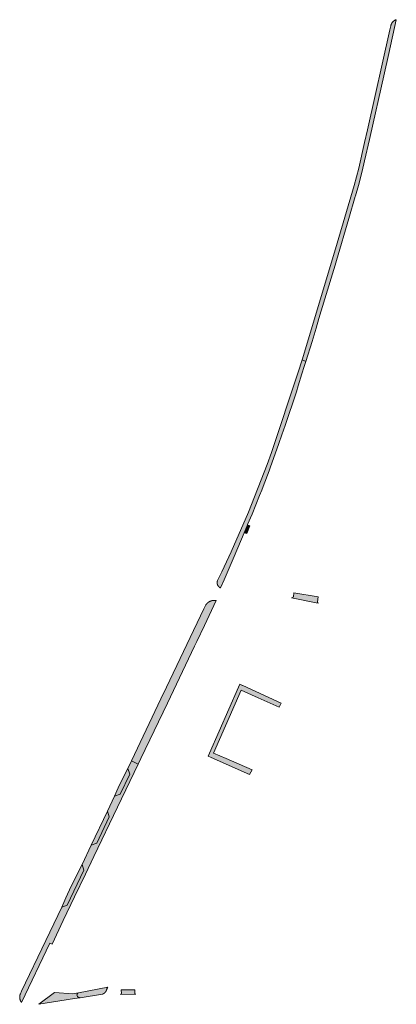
# Model space of a CAD drawing. Extents: x 97094 to 109644, y 463509 to 471969.
# Tile 108 of 256: x 102265 to 102426, y 468840 to 469261. Entities that reach past the tile are written whole.
import ezdxf

# ---------------------------------------------------------------- set-up
doc = ezdxf.new("R2010")
doc.units = 0
doc.layers.add('109 Onkruidbestrijding elementen', color=6, linetype='Continuous', lineweight=20, true_color=0xff00ff)

msp = doc.modelspace()

# ---------------------------------------------------------------- hatches: boundary and pattern name
at = {"layer": '109 Onkruidbestrijding elementen', "true_color": 0xff00ff}
for points in [[(102412.68, 469208.86), (102410.17, 469197.85), (102408.26, 469190.44), (102401.03, 469165.71), (102399.43, 469160.39), (102385.97, 469115.72), (102387.54, 469115.01), (102390.2, 469123.53), (102391.91, 469129.22), (102393.17, 469133.4), (102395.7, 469141.78), (102400.05, 469156.23), (102400.66, 469158.26), (102405.94, 469176.26), (102408.68, 469185.61), (102408.79, 469186.01), (102410.06, 469190.33), (102411.67, 469196.57), (102412.68, 469200.99), (102414.75, 469210.1), (102415.03, 469211.33), (102420.95, 469237.37), (102423.1, 469246.86), (102426.29, 469261.41), (102426.23, 469261.4), (102426.18, 469261.38), (102426.13, 469261.36), (102426.08, 469261.34), (102426.02, 469261.32), (102425.97, 469261.3), (102425.92, 469261.28), (102425.87, 469261.26), (102425.82, 469261.24), (102425.77, 469261.22), (102425.72, 469261.19), (102425.67, 469261.17), (102425.62, 469261.14), (102425.58, 469261.12), (102425.53, 469261.09), (102425.48, 469261.06), (102425.43, 469261.03), (102425.39, 469261), (102425.34, 469260.97), (102425.3, 469260.94), (102425.25, 469260.91), (102425.21, 469260.88), (102425.16, 469260.84), (102425.12, 469260.81), (102425.08, 469260.77), (102425.04, 469260.74), (102425, 469260.7), (102424.95, 469260.66), (102424.91, 469260.63), (102424.88, 469260.59), (102424.84, 469260.55), (102424.8, 469260.51), (102424.76, 469260.47), (102424.72, 469260.43), (102424.69, 469260.39), (102424.65, 469260.34), (102424.62, 469260.3), (102424.58, 469260.26), (102424.55, 469260.22), (102424.52, 469260.17), (102424.49, 469260.13), (102424.45, 469260.08), (102424.42, 469260.03), (102424.39, 469259.99), (102424.37, 469259.94), (102424.34, 469259.89), (102424.31, 469259.85), (102424.28, 469259.8), (102424.26, 469259.75), (102424.23, 469259.7), (102424.21, 469259.65), (102424.19, 469259.6), (102424.17, 469259.55), (102424.14, 469259.5), (102424.12, 469259.45), (102424.1, 469259.4), (102424.08, 469259.35), (102424.07, 469259.29), (102424.05, 469259.24), (102424.03, 469259.19), (102424.02, 469259.14), (102424, 469259.08), (102423.99, 469259.03), (102423.98, 469258.98), (102423.97, 469258.92), (102423.95, 469258.87), (102423.94, 469258.81), (102423.94, 469258.76), (102423.93, 469258.71), (102423.55, 469257.04), (102413.89, 469214.27), (102412.68, 469208.86)], [(102349.74, 469021.18), (102349.73, 469021.14), (102349.71, 469021.11), (102349.7, 469021.07), (102349.69, 469021.03), (102349.67, 469020.99), (102349.66, 469020.95), (102349.65, 469020.91), (102349.64, 469020.87), (102349.63, 469020.83), (102349.62, 469020.79), (102349.61, 469020.75), (102349.6, 469020.71), (102349.59, 469020.67), (102349.58, 469020.63), (102349.58, 469020.59), (102349.57, 469020.55), (102349.57, 469020.51), (102349.56, 469020.47), (102349.56, 469020.43), (102349.55, 469020.39), (102349.55, 469020.35), (102349.55, 469020.3), (102349.55, 469020.26), (102349.55, 469020.22), (102349.55, 469020.18), (102349.55, 469020.14), (102349.55, 469020.1), (102349.55, 469020.06), (102349.56, 469020.02), (102349.56, 469019.98), (102349.56, 469019.93), (102349.57, 469019.89), (102349.57, 469019.85), (102349.58, 469019.81), (102349.59, 469019.77), (102349.59, 469019.73), (102349.6, 469019.69), (102349.61, 469019.65), (102349.62, 469019.61), (102349.63, 469019.57), (102349.64, 469019.53), (102349.65, 469019.49), (102349.67, 469019.45), (102349.68, 469019.41), (102349.69, 469019.37), (102349.71, 469019.34), (102349.72, 469019.3), (102349.74, 469019.26), (102349.75, 469019.22), (102349.77, 469019.18), (102349.79, 469019.15), (102349.81, 469019.11), (102349.82, 469019.07), (102349.84, 469019.04), (102349.86, 469019), (102349.88, 469018.96), (102349.9, 469018.93), (102349.93, 469018.89), (102349.95, 469018.86), (102349.97, 469018.82), (102349.99, 469018.79), (102350.02, 469018.76), (102350.04, 469018.72), (102350.07, 469018.69), (102350.09, 469018.66), (102350.12, 469018.63), (102350.15, 469018.6), (102350.17, 469018.56), (102350.2, 469018.53), (102350.23, 469018.5), (102350.26, 469018.47), (102350.29, 469018.45), (102350.31, 469018.42), (102350.34, 469018.39), (102350.38, 469018.36), (102350.41, 469018.33), (102350.44, 469018.31), (102350.47, 469018.28), (102350.5, 469018.26), (102350.53, 469018.23), (102350.57, 469018.21), (102350.6, 469018.18), (102350.63, 469018.16), (102350.67, 469018.14), (102350.7, 469018.11), (102350.74, 469018.09), (102350.77, 469018.07), (102350.81, 469018.05), (102350.85, 469018.03), (102350.88, 469018.01), (102350.92, 469017.99), (102350.96, 469017.97), (102350.99, 469017.96), (102351.03, 469017.94), (102352.5, 469021.37), (102356.79, 469031.39), (102361.1, 469041.52), (102362.55, 469044.94), (102362.6, 469045.06), (102364.53, 469049.6), (102367.75, 469057.54), (102368.64, 469059.8), (102369.24, 469061.34), (102371.83, 469068.18), (102372.45, 469069.84), (102374.46, 469075.45), (102375.98, 469079.77), (102377.27, 469083.5), (102378.66, 469087.53), (102383.49, 469102.02), (102384.28, 469104.53), (102385.89, 469109.71), (102386.86, 469112.83), (102387.54, 469115.01), (102385.97, 469115.72), (102384.29, 469110.43), (102372.81, 469076.03), (102370.94, 469070.84), (102362.96, 469050.38), (102355.6, 469033.48), (102351.51, 469024.89), (102349.74, 469021.18)], [(102361.1, 469041.52), (102362.29, 469041.23), (102363.55, 469044.55), (102362.55, 469044.94), (102361.1, 469041.52)], [(102392.79, 469014.08), (102382.42, 469015.81), (102382.2, 469014.21), (102382.2, 469014.19), (102382.19, 469014.18), (102382.18, 469014.16), (102382.17, 469014.15), (102382.16, 469014.13), (102382.15, 469014.12), (102382.14, 469014.1), (102382.13, 469014.09), (102382.12, 469014.08), (102382.11, 469014.06), (102382.1, 469014.05), (102382.09, 469014.04), (102382.08, 469014.02), (102382.07, 469014.01), (102382.06, 469014), (102382.05, 469013.99), (102382.04, 469013.97), (102382.02, 469013.96), (102382.01, 469013.95), (102382, 469013.94), (102381.99, 469013.93), (102381.97, 469013.92), (102381.96, 469013.91), (102381.95, 469013.89), (102381.94, 469013.88), (102381.92, 469013.87), (102381.91, 469013.86), (102381.9, 469013.85), (102381.88, 469013.84), (102381.87, 469013.83), (102381.85, 469013.83), (102381.84, 469013.82), (102381.82, 469013.81), (102381.81, 469013.8), (102381.8, 469013.79), (102381.78, 469013.78), (102381.77, 469013.78), (102381.75, 469013.77), (102381.73, 469013.76), (102381.72, 469013.75), (102381.7, 469013.75), (102381.69, 469013.74), (102381.67, 469013.74), (102381.66, 469013.73), (102381.64, 469013.72), (102381.62, 469013.72), (102381.61, 469013.71), (102381.59, 469013.71), (102381.58, 469013.7), (102381.56, 469013.7), (102381.54, 469013.7), (102381.53, 469013.69), (102381.51, 469013.69), (102381.49, 469013.69), (102381.48, 469013.68), (102381.46, 469013.68), (102381.44, 469013.68), (102381.43, 469013.68), (102381.41, 469013.68), (102381.39, 469013.67), (102381.38, 469013.67), (102381.36, 469013.67), (102392.03, 469011.62), (102392.86, 469011.47), (102392.85, 469011.47), (102392.84, 469011.47), (102392.83, 469011.47), (102392.82, 469011.48), (102392.81, 469011.48), (102392.81, 469011.48), (102392.8, 469011.48), (102392.79, 469011.49), (102392.78, 469011.49), (102392.77, 469011.49), (102392.77, 469011.5), (102392.76, 469011.5), (102392.75, 469011.5), (102392.74, 469011.51), (102392.74, 469011.51), (102392.73, 469011.52), (102392.72, 469011.52), (102392.71, 469011.52), (102392.71, 469011.53), (102392.7, 469011.53), (102392.69, 469011.54), (102392.68, 469011.54), (102392.68, 469011.55), (102392.67, 469011.55), (102392.66, 469011.56), (102392.66, 469011.56), (102392.65, 469011.57), (102392.64, 469011.57), (102392.64, 469011.58), (102392.63, 469011.59), (102392.62, 469011.59), (102392.62, 469011.6), (102392.61, 469011.6), (102392.61, 469011.61), (102392.6, 469011.62), (102392.6, 469011.62), (102392.59, 469011.63), (102392.58, 469011.64), (102392.58, 469011.64), (102392.57, 469011.65), (102392.57, 469011.66), (102392.56, 469011.66), (102392.56, 469011.67), (102392.55, 469011.68), (102392.55, 469011.68), (102392.54, 469011.69), (102392.54, 469011.7), (102392.53, 469011.71), (102392.53, 469011.71), (102392.53, 469011.72), (102392.52, 469011.73), (102392.52, 469011.74), (102392.51, 469011.74), (102392.51, 469011.75), (102392.51, 469011.76), (102392.5, 469011.77), (102392.5, 469011.78), (102392.5, 469011.78), (102392.49, 469011.79), (102392.49, 469011.8), (102392.49, 469011.81), (102392.49, 469011.82), (102392.48, 469011.82), (102392.48, 469011.83), (102392.48, 469011.84), (102392.48, 469011.85), (102392.48, 469011.86), (102392.47, 469011.87), (102392.47, 469011.87), (102392.47, 469011.88), (102392.47, 469011.89), (102392.47, 469011.9), (102392.47, 469011.91), (102392.47, 469011.92), (102392.47, 469011.93), (102392.46, 469011.94), (102392.46, 469011.95), (102392.46, 469011.96), (102392.46, 469011.97), (102392.46, 469011.98), (102392.46, 469011.99), (102392.46, 469012), (102392.47, 469012.01), (102392.47, 469012.02), (102392.47, 469012.02), (102392.47, 469012.03), (102392.47, 469012.04), (102392.47, 469012.05), (102392.79, 469014.08)], [(102312.84, 468943.89), (102315.77, 468942.5), (102316.88, 468944.82), (102328.26, 468968.57), (102339.84, 468992.94), (102340.81, 468994.99), (102344.07, 469001.86), (102349.15, 469012.54), (102349.08, 469012.55), (102349.01, 469012.56), (102348.93, 469012.58), (102348.86, 469012.59), (102348.79, 469012.59), (102348.72, 469012.6), (102348.64, 469012.61), (102348.57, 469012.61), (102348.5, 469012.62), (102348.43, 469012.62), (102348.35, 469012.62), (102348.28, 469012.62), (102348.21, 469012.62), (102348.14, 469012.62), (102348.06, 469012.61), (102347.99, 469012.61), (102347.92, 469012.6), (102347.85, 469012.59), (102347.77, 469012.58), (102347.7, 469012.57), (102347.63, 469012.56), (102347.56, 469012.55), (102347.49, 469012.54), (102347.41, 469012.52), (102347.34, 469012.51), (102347.27, 469012.49), (102347.2, 469012.47), (102347.13, 469012.45), (102347.06, 469012.43), (102346.99, 469012.41), (102346.92, 469012.39), (102346.85, 469012.36), (102346.79, 469012.34), (102346.72, 469012.31), (102346.65, 469012.29), (102346.58, 469012.26), (102346.52, 469012.23), (102346.45, 469012.2), (102346.39, 469012.16), (102346.32, 469012.13), (102346.26, 469012.1), (102346.19, 469012.06), (102346.13, 469012.03), (102346.07, 469011.99), (102346.01, 469011.95), (102345.94, 469011.91), (102345.88, 469011.87), (102345.82, 469011.83), (102345.77, 469011.79), (102345.71, 469011.74), (102345.65, 469011.7), (102345.59, 469011.65), (102345.54, 469011.61), (102345.48, 469011.56), (102345.43, 469011.51), (102345.37, 469011.46), (102345.32, 469011.41), (102345.27, 469011.36), (102345.22, 469011.31), (102345.17, 469011.26), (102345.12, 469011.21), (102345.07, 469011.15), (102345.02, 469011.1), (102344.97, 469011.04), (102344.93, 469010.98), (102344.88, 469010.93), (102344.84, 469010.87), (102344.79, 469010.81), (102344.75, 469010.75), (102343.9, 469008.95), (102327.9, 468975.42), (102325.51, 468970.41), (102312.84, 468943.89)], [(102360.48, 468976.14), (102359.3, 468976.66), (102358.74, 468975.39), (102346.24, 468947.11), (102345.7, 468945.91), (102346.97, 468945.35), (102363.46, 468938.06), (102364.54, 468940.06), (102353.37, 468944.84), (102348.01, 468947.14), (102359.78, 468974.08), (102367.12, 468970.85), (102376.1, 468966.9), (102376.99, 468968.6), (102360.49, 468976.12), (102360.48, 468976.14)], [(102265.8, 468845.12), (102265.28, 468844.03), (102265.26, 468843.97), (102265.24, 468843.92), (102265.22, 468843.86), (102265.2, 468843.8), (102265.18, 468843.74), (102265.16, 468843.69), (102265.14, 468843.63), (102265.12, 468843.57), (102265.11, 468843.51), (102265.09, 468843.45), (102265.08, 468843.39), (102265.07, 468843.33), (102265.06, 468843.27), (102265.05, 468843.21), (102265.04, 468843.15), (102265.03, 468843.09), (102265.02, 468843.03), (102265.01, 468842.97), (102265.01, 468842.91), (102265, 468842.85), (102265, 468842.79), (102265, 468842.73), (102265, 468842.67), (102265, 468842.61), (102265, 468842.55), (102265, 468842.48), (102265, 468842.42), (102265, 468842.36), (102265.01, 468842.3), (102265.01, 468842.24), (102265.02, 468842.18), (102265.03, 468842.12), (102265.04, 468842.06), (102265.05, 468842), (102265.06, 468841.94), (102265.07, 468841.88), (102265.08, 468841.82), (102265.1, 468841.76), (102265.11, 468841.7), (102265.13, 468841.64), (102265.14, 468841.59), (102265.16, 468841.53), (102265.18, 468841.47), (102265.2, 468841.41), (102265.22, 468841.35), (102265.24, 468841.3), (102265.26, 468841.24), (102265.29, 468841.18), (102265.31, 468841.13), (102265.33, 468841.07), (102265.36, 468841.02), (102265.39, 468840.96), (102265.42, 468840.91), (102265.44, 468840.86), (102265.47, 468840.8), (102265.51, 468840.75), (102265.54, 468840.7), (102265.57, 468840.65), (102265.6, 468840.6), (102265.64, 468840.54), (102265.67, 468840.5), (102265.71, 468840.45), (102265.74, 468840.4), (102265.78, 468840.35), (102277.92, 468865.69), (102278.83, 468865.27), (102283.68, 468875.45), (102288.51, 468885.55), (102293.17, 468895.33), (102296.81, 468902.92), (102306.95, 468924.08), (102315.77, 468942.5), (102312.84, 468943.89), (102311.26, 468940.58), (102312.12, 468938.17), (102308.04, 468929.59), (102305.65, 468928.74), (102302.55, 468922.29), (102303.36, 468919.83), (102298.02, 468908.58), (102295.61, 468907.69), (102291.68, 468899.43), (102292.52, 468897.01), (102285.31, 468881.99), (102283.01, 468881.24), (102276.2, 468866.96), (102265.8, 468845.12)], [(102309.61, 468937.35), (102307.16, 468932.32), (102305.65, 468928.74), (102308.04, 468929.59), (102312.12, 468938.17), (102311.26, 468940.58), (102309.61, 468937.35)], [(102295.61, 468907.69), (102298.02, 468908.58), (102303.36, 468919.83), (102302.55, 468922.29), (102295.61, 468907.69)], [(102283.01, 468881.24), (102285.31, 468881.99), (102292.52, 468897.01), (102291.68, 468899.43), (102287.08, 468890.21), (102284.71, 468885.19), (102283.01, 468881.24)], [(102300.48, 468843.9), (102300.53, 468843.92), (102300.57, 468843.94), (102300.62, 468843.96), (102300.66, 468843.98), (102300.71, 468844), (102300.75, 468844.02), (102300.79, 468844.05), (102300.84, 468844.07), (102300.88, 468844.09), (102300.92, 468844.12), (102300.96, 468844.14), (102301.01, 468844.17), (102301.05, 468844.2), (102301.09, 468844.22), (102301.13, 468844.25), (102301.17, 468844.28), (102301.21, 468844.31), (102301.25, 468844.34), (102301.28, 468844.37), (102301.32, 468844.4), (102301.36, 468844.43), (102301.39, 468844.47), (102301.43, 468844.5), (102301.47, 468844.53), (102301.5, 468844.57), (102301.54, 468844.6), (102301.57, 468844.64), (102301.6, 468844.67), (102301.63, 468844.71), (102301.67, 468844.75), (102301.7, 468844.79), (102301.73, 468844.82), (102301.76, 468844.86), (102301.79, 468844.9), (102301.82, 468844.94), (102301.84, 468844.98), (102301.87, 468845.02), (102301.9, 468845.06), (102301.93, 468845.1), (102301.95, 468845.15), (102301.98, 468845.19), (102302, 468845.23), (102302.02, 468845.27), (102302.04, 468845.32), (102302.07, 468845.36), (102302.09, 468845.41), (102302.11, 468845.45), (102302.13, 468845.5), (102302.15, 468845.54), (102302.16, 468845.59), (102302.18, 468845.63), (102302.2, 468845.68), (102302.21, 468845.72), (102302.23, 468845.77), (102302.24, 468845.82), (102302.26, 468845.86), (102302.27, 468845.91), (102302.28, 468845.96), (102302.29, 468846.01), (102302.3, 468846.06), (102302.31, 468846.1), (102302.32, 468846.15), (102302.33, 468846.2), (102302.34, 468846.25), (102302.81, 468846.87), (102290.22, 468844.53), (102289.86, 468844.32), (102289.65, 468843.97), (102289.53, 468843.62), (102289.57, 468843.21), (102289.72, 468842.85), (102289.99, 468842.62), (102290.25, 468842.49), (102290.54, 468842.42), (102290.83, 468842.37), (102300.48, 468843.9)], [(102314.76, 468843.85), (102314.75, 468843.86), (102314.74, 468843.86), (102314.73, 468843.86), (102314.72, 468843.86), (102314.72, 468843.86), (102314.71, 468843.86), (102314.7, 468843.86), (102314.69, 468843.86), (102314.68, 468843.86), (102314.67, 468843.87), (102314.67, 468843.87), (102314.66, 468843.87), (102314.65, 468843.87), (102314.64, 468843.87), (102314.63, 468843.88), (102314.63, 468843.88), (102314.62, 468843.88), (102314.61, 468843.89), (102314.6, 468843.89), (102314.59, 468843.89), (102314.59, 468843.89), (102314.58, 468843.9), (102314.57, 468843.9), (102314.56, 468843.91), (102314.56, 468843.91), (102314.55, 468843.91), (102314.54, 468843.92), (102314.53, 468843.92), (102314.53, 468843.92), (102314.52, 468843.93), (102314.51, 468843.93), (102314.5, 468843.94), (102314.5, 468843.94), (102314.49, 468843.95), (102314.48, 468843.95), (102314.48, 468843.96), (102314.47, 468843.96), (102314.46, 468843.97), (102314.46, 468843.97), (102314.45, 468843.98), (102314.44, 468843.98), (102314.44, 468843.99), (102314.43, 468844), (102314.43, 468844), (102314.42, 468844.01), (102314.41, 468844.01), (102314.41, 468844.02), (102314.4, 468844.03), (102314.4, 468844.03), (102314.39, 468844.04), (102314.39, 468844.05), (102314.38, 468844.05), (102314.38, 468844.06), (102314.37, 468844.07), (102314.37, 468844.07), (102314.36, 468844.08), (102314.36, 468844.09), (102314.35, 468844.09), (102314.35, 468844.1), (102314.34, 468844.11), (102314.34, 468844.12), (102314.34, 468844.12), (102314.33, 468844.13), (102314.33, 468844.14), (102314.33, 468844.15), (102314.32, 468844.15), (102314.32, 468844.16), (102314.31, 468844.17), (102314.31, 468844.18), (102314.31, 468844.18), (102314.31, 468844.19), (102314.3, 468844.2), (102314.3, 468844.21), (102314.3, 468844.22), (102314.3, 468844.22), (102314.29, 468844.23), (102314.29, 468844.24), (102314.29, 468844.25), (102314.29, 468844.26), (102314.29, 468844.26), (102314.28, 468844.27), (102314.28, 468844.28), (102314.28, 468844.29), (102314.28, 468844.3), (102314.28, 468844.31), (102314.28, 468844.31), (102314.28, 468844.32), (102314.28, 468844.33), (102314.28, 468844.34), (102314.28, 468844.35), (102314.28, 468844.36), (102314.28, 468844.37), (102314.28, 468844.37), (102314.28, 468844.38), (102314.31, 468845.81), (102308.52, 468845.73), (102308.54, 468844.19), (102308.53, 468844.18), (102308.53, 468844.17), (102308.53, 468844.15), (102308.52, 468844.14), (102308.52, 468844.13), (102308.51, 468844.12), (102308.51, 468844.11), (102308.5, 468844.1), (102308.5, 468844.09), (102308.49, 468844.08), (102308.49, 468844.07), (102308.48, 468844.06), (102308.47, 468844.05), (102308.47, 468844.04), (102308.46, 468844.03), (102308.46, 468844.02), (102308.45, 468844.01), (102308.44, 468844), (102308.44, 468843.99), (102308.43, 468843.98), (102308.42, 468843.97), (102308.41, 468843.96), (102308.41, 468843.95), (102308.4, 468843.94), (102308.39, 468843.93), (102308.38, 468843.93), (102308.38, 468843.92), (102308.37, 468843.91), (102308.36, 468843.9), (102308.35, 468843.89), (102308.34, 468843.88), (102308.33, 468843.88), (102308.32, 468843.87), (102308.31, 468843.86), (102308.31, 468843.85), (102308.3, 468843.85), (102308.29, 468843.84), (102308.28, 468843.83), (102308.27, 468843.83), (102308.26, 468843.82), (102308.25, 468843.81), (102308.24, 468843.81), (102308.23, 468843.8), (102308.22, 468843.8), (102308.21, 468843.79), (102308.2, 468843.78), (102308.19, 468843.78), (102308.18, 468843.77), (102308.17, 468843.77), (102314.76, 468843.85)], [(102290.22, 468844.53), (102287.72, 468844.06), (102279.92, 468844.59), (102273.19, 468839.56), (102288.43, 468841.98), (102290.83, 468842.37), (102290.54, 468842.42), (102290.25, 468842.49), (102289.99, 468842.62), (102289.72, 468842.85), (102289.57, 468843.21), (102289.53, 468843.62), (102289.65, 468843.97), (102289.86, 468844.32), (102290.22, 468844.53)]]:
    msp.add_hatch(color=6, dxfattribs=at).paths.add_polyline_path(points)

# ---------------------------------------------------------------- linework, layer by layer
at = {"layer": '109 Onkruidbestrijding elementen', "color": 3, "true_color": 0x00ff00}
for points in [[(102412.68, 469208.86), (102410.17, 469197.85), (102408.26, 469190.44), (102401.03, 469165.71), (102399.43, 469160.39), (102385.97, 469115.72), (102387.54, 469115.01), (102390.2, 469123.53), (102391.91, 469129.22), (102393.17, 469133.4), (102395.7, 469141.78), (102400.05, 469156.23), (102400.66, 469158.26), (102405.94, 469176.26), (102408.68, 469185.61), (102408.79, 469186.01), (102410.06, 469190.33), (102411.67, 469196.57), (102412.68, 469200.99), (102414.75, 469210.1), (102415.03, 469211.33), (102420.95, 469237.37), (102423.1, 469246.86), (102426.29, 469261.41), (102426.23, 469261.4), (102426.18, 469261.38), (102426.13, 469261.36), (102426.08, 469261.34), (102426.02, 469261.32), (102425.97, 469261.3), (102425.92, 469261.28), (102425.87, 469261.26), (102425.82, 469261.24), (102425.77, 469261.22), (102425.72, 469261.19), (102425.67, 469261.17), (102425.62, 469261.14), (102425.58, 469261.12), (102425.53, 469261.09), (102425.48, 469261.06), (102425.43, 469261.03), (102425.39, 469261), (102425.34, 469260.97), (102425.3, 469260.94), (102425.25, 469260.91), (102425.21, 469260.88), (102425.16, 469260.84), (102425.12, 469260.81), (102425.08, 469260.77), (102425.04, 469260.74), (102425, 469260.7), (102424.95, 469260.66), (102424.91, 469260.63), (102424.88, 469260.59), (102424.84, 469260.55), (102424.8, 469260.51), (102424.76, 469260.47), (102424.72, 469260.43), (102424.69, 469260.39), (102424.65, 469260.34), (102424.62, 469260.3), (102424.58, 469260.26), (102424.55, 469260.22), (102424.52, 469260.17), (102424.49, 469260.13), (102424.45, 469260.08), (102424.42, 469260.03), (102424.39, 469259.99), (102424.37, 469259.94), (102424.34, 469259.89), (102424.31, 469259.85), (102424.28, 469259.8), (102424.26, 469259.75), (102424.23, 469259.7), (102424.21, 469259.65), (102424.19, 469259.6), (102424.17, 469259.55), (102424.14, 469259.5), (102424.12, 469259.45), (102424.1, 469259.4), (102424.08, 469259.35), (102424.07, 469259.29), (102424.05, 469259.24), (102424.03, 469259.19), (102424.02, 469259.14), (102424, 469259.08), (102423.99, 469259.03), (102423.98, 469258.98), (102423.97, 469258.92), (102423.95, 469258.87), (102423.94, 469258.81), (102423.94, 469258.76), (102423.93, 469258.71), (102423.55, 469257.04), (102413.89, 469214.27), (102412.68, 469208.86)], [(102349.74, 469021.18), (102349.73, 469021.14), (102349.71, 469021.11), (102349.7, 469021.07), (102349.69, 469021.03), (102349.67, 469020.99), (102349.66, 469020.95), (102349.65, 469020.91), (102349.64, 469020.87), (102349.63, 469020.83), (102349.62, 469020.79), (102349.61, 469020.75), (102349.6, 469020.71), (102349.59, 469020.67), (102349.58, 469020.63), (102349.58, 469020.59), (102349.57, 469020.55), (102349.57, 469020.51), (102349.56, 469020.47), (102349.56, 469020.43), (102349.55, 469020.39), (102349.55, 469020.35), (102349.55, 469020.3), (102349.55, 469020.26), (102349.55, 469020.22), (102349.55, 469020.18), (102349.55, 469020.14), (102349.55, 469020.1), (102349.55, 469020.06), (102349.56, 469020.02), (102349.56, 469019.98), (102349.56, 469019.93), (102349.57, 469019.89), (102349.57, 469019.85), (102349.58, 469019.81), (102349.59, 469019.77), (102349.59, 469019.73), (102349.6, 469019.69), (102349.61, 469019.65), (102349.62, 469019.61), (102349.63, 469019.57), (102349.64, 469019.53), (102349.65, 469019.49), (102349.67, 469019.45), (102349.68, 469019.41), (102349.69, 469019.37), (102349.71, 469019.34), (102349.72, 469019.3), (102349.74, 469019.26), (102349.75, 469019.22), (102349.77, 469019.18), (102349.79, 469019.15), (102349.81, 469019.11), (102349.82, 469019.07), (102349.84, 469019.04), (102349.86, 469019), (102349.88, 469018.96), (102349.9, 469018.93), (102349.93, 469018.89), (102349.95, 469018.86), (102349.97, 469018.82), (102349.99, 469018.79), (102350.02, 469018.76), (102350.04, 469018.72), (102350.07, 469018.69), (102350.09, 469018.66), (102350.12, 469018.63), (102350.15, 469018.6), (102350.17, 469018.56), (102350.2, 469018.53), (102350.23, 469018.5), (102350.26, 469018.47), (102350.29, 469018.45), (102350.31, 469018.42), (102350.34, 469018.39), (102350.38, 469018.36), (102350.41, 469018.33), (102350.44, 469018.31), (102350.47, 469018.28), (102350.5, 469018.26), (102350.53, 469018.23), (102350.57, 469018.21), (102350.6, 469018.18), (102350.63, 469018.16), (102350.67, 469018.14), (102350.7, 469018.11), (102350.74, 469018.09), (102350.77, 469018.07), (102350.81, 469018.05), (102350.85, 469018.03), (102350.88, 469018.01), (102350.92, 469017.99), (102350.96, 469017.97), (102350.99, 469017.96), (102351.03, 469017.94), (102352.5, 469021.37), (102356.79, 469031.39), (102361.1, 469041.52), (102362.55, 469044.94), (102362.6, 469045.06), (102364.53, 469049.6), (102367.75, 469057.54), (102368.64, 469059.8), (102369.24, 469061.34), (102371.83, 469068.18), (102372.45, 469069.84), (102374.46, 469075.45), (102375.98, 469079.77), (102377.27, 469083.5), (102378.66, 469087.53), (102383.49, 469102.02), (102384.28, 469104.53), (102385.89, 469109.71), (102386.86, 469112.83), (102387.54, 469115.01), (102385.97, 469115.72), (102384.29, 469110.43), (102372.81, 469076.03), (102370.94, 469070.84), (102362.96, 469050.38), (102355.6, 469033.48), (102351.51, 469024.89), (102349.74, 469021.18)], [(102361.1, 469041.52), (102362.29, 469041.23), (102363.55, 469044.55), (102362.55, 469044.94), (102361.1, 469041.52)], [(102392.79, 469014.08), (102382.42, 469015.81), (102382.2, 469014.21), (102382.2, 469014.19), (102382.19, 469014.18), (102382.18, 469014.16), (102382.17, 469014.15), (102382.16, 469014.13), (102382.15, 469014.12), (102382.14, 469014.1), (102382.13, 469014.09), (102382.12, 469014.08), (102382.11, 469014.06), (102382.1, 469014.05), (102382.09, 469014.04), (102382.08, 469014.02), (102382.07, 469014.01), (102382.06, 469014), (102382.05, 469013.99), (102382.04, 469013.97), (102382.02, 469013.96), (102382.01, 469013.95), (102382, 469013.94), (102381.99, 469013.93), (102381.97, 469013.92), (102381.96, 469013.91), (102381.95, 469013.89), (102381.94, 469013.88), (102381.92, 469013.87), (102381.91, 469013.86), (102381.9, 469013.85), (102381.88, 469013.84), (102381.87, 469013.83), (102381.85, 469013.83), (102381.84, 469013.82), (102381.82, 469013.81), (102381.81, 469013.8), (102381.8, 469013.79), (102381.78, 469013.78), (102381.77, 469013.78), (102381.75, 469013.77), (102381.73, 469013.76), (102381.72, 469013.75), (102381.7, 469013.75), (102381.69, 469013.74), (102381.67, 469013.74), (102381.66, 469013.73), (102381.64, 469013.72), (102381.62, 469013.72), (102381.61, 469013.71), (102381.59, 469013.71), (102381.58, 469013.7), (102381.56, 469013.7), (102381.54, 469013.7), (102381.53, 469013.69), (102381.51, 469013.69), (102381.49, 469013.69), (102381.48, 469013.68), (102381.46, 469013.68), (102381.44, 469013.68), (102381.43, 469013.68), (102381.41, 469013.68), (102381.39, 469013.67), (102381.38, 469013.67), (102381.36, 469013.67), (102392.03, 469011.62), (102392.86, 469011.47), (102392.85, 469011.47), (102392.84, 469011.47), (102392.83, 469011.47), (102392.82, 469011.48), (102392.81, 469011.48), (102392.81, 469011.48), (102392.8, 469011.48), (102392.79, 469011.49), (102392.78, 469011.49), (102392.77, 469011.49), (102392.77, 469011.5), (102392.76, 469011.5), (102392.75, 469011.5), (102392.74, 469011.51), (102392.74, 469011.51), (102392.73, 469011.52), (102392.72, 469011.52), (102392.71, 469011.52), (102392.71, 469011.53), (102392.7, 469011.53), (102392.69, 469011.54), (102392.68, 469011.54), (102392.68, 469011.55), (102392.67, 469011.55), (102392.66, 469011.56), (102392.66, 469011.56), (102392.65, 469011.57), (102392.64, 469011.57), (102392.64, 469011.58), (102392.63, 469011.59), (102392.62, 469011.59), (102392.62, 469011.6), (102392.61, 469011.6), (102392.61, 469011.61), (102392.6, 469011.62), (102392.6, 469011.62), (102392.59, 469011.63), (102392.58, 469011.64), (102392.58, 469011.64), (102392.57, 469011.65), (102392.57, 469011.66), (102392.56, 469011.66), (102392.56, 469011.67), (102392.55, 469011.68), (102392.55, 469011.68), (102392.54, 469011.69), (102392.54, 469011.7), (102392.53, 469011.71), (102392.53, 469011.71), (102392.53, 469011.72), (102392.52, 469011.73), (102392.52, 469011.74), (102392.51, 469011.74), (102392.51, 469011.75), (102392.51, 469011.76), (102392.5, 469011.77), (102392.5, 469011.78), (102392.5, 469011.78), (102392.49, 469011.79), (102392.49, 469011.8), (102392.49, 469011.81), (102392.49, 469011.82), (102392.48, 469011.82), (102392.48, 469011.83), (102392.48, 469011.84), (102392.48, 469011.85), (102392.48, 469011.86), (102392.47, 469011.87), (102392.47, 469011.87), (102392.47, 469011.88), (102392.47, 469011.89), (102392.47, 469011.9), (102392.47, 469011.91), (102392.47, 469011.92), (102392.47, 469011.93), (102392.46, 469011.94), (102392.46, 469011.95), (102392.46, 469011.96), (102392.46, 469011.97), (102392.46, 469011.98), (102392.46, 469011.99), (102392.46, 469012), (102392.47, 469012.01), (102392.47, 469012.02), (102392.47, 469012.02), (102392.47, 469012.03), (102392.47, 469012.04), (102392.47, 469012.05), (102392.79, 469014.08)], [(102312.84, 468943.89), (102315.77, 468942.5), (102316.88, 468944.82), (102328.26, 468968.57), (102339.84, 468992.94), (102340.81, 468994.99), (102344.07, 469001.86), (102349.15, 469012.54), (102349.08, 469012.55), (102349.01, 469012.56), (102348.93, 469012.58), (102348.86, 469012.59), (102348.79, 469012.59), (102348.72, 469012.6), (102348.64, 469012.61), (102348.57, 469012.61), (102348.5, 469012.62), (102348.43, 469012.62), (102348.35, 469012.62), (102348.28, 469012.62), (102348.21, 469012.62), (102348.14, 469012.62), (102348.06, 469012.61), (102347.99, 469012.61), (102347.92, 469012.6), (102347.85, 469012.59), (102347.77, 469012.58), (102347.7, 469012.57), (102347.63, 469012.56), (102347.56, 469012.55), (102347.49, 469012.54), (102347.41, 469012.52), (102347.34, 469012.51), (102347.27, 469012.49), (102347.2, 469012.47), (102347.13, 469012.45), (102347.06, 469012.43), (102346.99, 469012.41), (102346.92, 469012.39), (102346.85, 469012.36), (102346.79, 469012.34), (102346.72, 469012.31), (102346.65, 469012.29), (102346.58, 469012.26), (102346.52, 469012.23), (102346.45, 469012.2), (102346.39, 469012.16), (102346.32, 469012.13), (102346.26, 469012.1), (102346.19, 469012.06), (102346.13, 469012.03), (102346.07, 469011.99), (102346.01, 469011.95), (102345.94, 469011.91), (102345.88, 469011.87), (102345.82, 469011.83), (102345.77, 469011.79), (102345.71, 469011.74), (102345.65, 469011.7), (102345.59, 469011.65), (102345.54, 469011.61), (102345.48, 469011.56), (102345.43, 469011.51), (102345.37, 469011.46), (102345.32, 469011.41), (102345.27, 469011.36), (102345.22, 469011.31), (102345.17, 469011.26), (102345.12, 469011.21), (102345.07, 469011.15), (102345.02, 469011.1), (102344.97, 469011.04), (102344.93, 469010.98), (102344.88, 469010.93), (102344.84, 469010.87), (102344.79, 469010.81), (102344.75, 469010.75), (102343.9, 469008.95), (102327.9, 468975.42), (102325.51, 468970.41), (102312.84, 468943.89)], [(102360.48, 468976.14), (102359.3, 468976.66), (102358.74, 468975.39), (102346.24, 468947.11), (102345.7, 468945.91), (102346.97, 468945.35), (102363.46, 468938.06), (102364.54, 468940.06), (102353.37, 468944.84), (102348.01, 468947.14), (102359.78, 468974.08), (102367.12, 468970.85), (102376.1, 468966.9), (102376.99, 468968.6), (102360.49, 468976.12), (102360.48, 468976.14)], [(102265.8, 468845.12), (102265.28, 468844.03), (102265.26, 468843.97), (102265.24, 468843.92), (102265.22, 468843.86), (102265.2, 468843.8), (102265.18, 468843.74), (102265.16, 468843.69), (102265.14, 468843.63), (102265.12, 468843.57), (102265.11, 468843.51), (102265.09, 468843.45), (102265.08, 468843.39), (102265.07, 468843.33), (102265.06, 468843.27), (102265.05, 468843.21), (102265.04, 468843.15), (102265.03, 468843.09), (102265.02, 468843.03), (102265.01, 468842.97), (102265.01, 468842.91), (102265, 468842.85), (102265, 468842.79), (102265, 468842.73), (102265, 468842.67), (102265, 468842.61), (102265, 468842.55), (102265, 468842.48), (102265, 468842.42), (102265, 468842.36), (102265.01, 468842.3), (102265.01, 468842.24), (102265.02, 468842.18), (102265.03, 468842.12), (102265.04, 468842.06), (102265.05, 468842), (102265.06, 468841.94), (102265.07, 468841.88), (102265.08, 468841.82), (102265.1, 468841.76), (102265.11, 468841.7), (102265.13, 468841.64), (102265.14, 468841.59), (102265.16, 468841.53), (102265.18, 468841.47), (102265.2, 468841.41), (102265.22, 468841.35), (102265.24, 468841.3), (102265.26, 468841.24), (102265.29, 468841.18), (102265.31, 468841.13), (102265.33, 468841.07), (102265.36, 468841.02), (102265.39, 468840.96), (102265.42, 468840.91), (102265.44, 468840.86), (102265.47, 468840.8), (102265.51, 468840.75), (102265.54, 468840.7), (102265.57, 468840.65), (102265.6, 468840.6), (102265.64, 468840.54), (102265.67, 468840.5), (102265.71, 468840.45), (102265.74, 468840.4), (102265.78, 468840.35), (102277.92, 468865.69), (102278.83, 468865.27), (102283.68, 468875.45), (102288.51, 468885.55), (102293.17, 468895.33), (102296.81, 468902.92), (102306.95, 468924.08), (102315.77, 468942.5), (102312.84, 468943.89), (102311.26, 468940.58), (102312.12, 468938.17), (102308.04, 468929.59), (102305.65, 468928.74), (102302.55, 468922.29), (102303.36, 468919.83), (102298.02, 468908.58), (102295.61, 468907.69), (102291.68, 468899.43), (102292.52, 468897.01), (102285.31, 468881.99), (102283.01, 468881.24), (102276.2, 468866.96), (102265.8, 468845.12)], [(102309.61, 468937.35), (102307.16, 468932.32), (102305.65, 468928.74), (102308.04, 468929.59), (102312.12, 468938.17), (102311.26, 468940.58), (102309.61, 468937.35)], [(102295.61, 468907.69), (102298.02, 468908.58), (102303.36, 468919.83), (102302.55, 468922.29), (102295.61, 468907.69)], [(102283.01, 468881.24), (102285.31, 468881.99), (102292.52, 468897.01), (102291.68, 468899.43), (102287.08, 468890.21), (102284.71, 468885.19), (102283.01, 468881.24)], [(102300.48, 468843.9), (102300.53, 468843.92), (102300.57, 468843.94), (102300.62, 468843.96), (102300.66, 468843.98), (102300.71, 468844), (102300.75, 468844.02), (102300.79, 468844.05), (102300.84, 468844.07), (102300.88, 468844.09), (102300.92, 468844.12), (102300.96, 468844.14), (102301.01, 468844.17), (102301.05, 468844.2), (102301.09, 468844.22), (102301.13, 468844.25), (102301.17, 468844.28), (102301.21, 468844.31), (102301.25, 468844.34), (102301.28, 468844.37), (102301.32, 468844.4), (102301.36, 468844.43), (102301.39, 468844.47), (102301.43, 468844.5), (102301.47, 468844.53), (102301.5, 468844.57), (102301.54, 468844.6), (102301.57, 468844.64), (102301.6, 468844.67), (102301.63, 468844.71), (102301.67, 468844.75), (102301.7, 468844.79), (102301.73, 468844.82), (102301.76, 468844.86), (102301.79, 468844.9), (102301.82, 468844.94), (102301.84, 468844.98), (102301.87, 468845.02), (102301.9, 468845.06), (102301.93, 468845.1), (102301.95, 468845.15), (102301.98, 468845.19), (102302, 468845.23), (102302.02, 468845.27), (102302.04, 468845.32), (102302.07, 468845.36), (102302.09, 468845.41), (102302.11, 468845.45), (102302.13, 468845.5), (102302.15, 468845.54), (102302.16, 468845.59), (102302.18, 468845.63), (102302.2, 468845.68), (102302.21, 468845.72), (102302.23, 468845.77), (102302.24, 468845.82), (102302.26, 468845.86), (102302.27, 468845.91), (102302.28, 468845.96), (102302.29, 468846.01), (102302.3, 468846.06), (102302.31, 468846.1), (102302.32, 468846.15), (102302.33, 468846.2), (102302.34, 468846.25), (102302.81, 468846.87), (102290.22, 468844.53), (102289.86, 468844.32), (102289.65, 468843.97), (102289.53, 468843.62), (102289.57, 468843.21), (102289.72, 468842.85), (102289.99, 468842.62), (102290.25, 468842.49), (102290.54, 468842.42), (102290.83, 468842.37), (102300.48, 468843.9)], [(102314.76, 468843.85), (102314.75, 468843.86), (102314.74, 468843.86), (102314.73, 468843.86), (102314.72, 468843.86), (102314.72, 468843.86), (102314.71, 468843.86), (102314.7, 468843.86), (102314.69, 468843.86), (102314.68, 468843.86), (102314.67, 468843.87), (102314.67, 468843.87), (102314.66, 468843.87), (102314.65, 468843.87), (102314.64, 468843.87), (102314.63, 468843.88), (102314.63, 468843.88), (102314.62, 468843.88), (102314.61, 468843.89), (102314.6, 468843.89), (102314.59, 468843.89), (102314.59, 468843.89), (102314.58, 468843.9), (102314.57, 468843.9), (102314.56, 468843.91), (102314.56, 468843.91), (102314.55, 468843.91), (102314.54, 468843.92), (102314.53, 468843.92), (102314.53, 468843.92), (102314.52, 468843.93), (102314.51, 468843.93), (102314.5, 468843.94), (102314.5, 468843.94), (102314.49, 468843.95), (102314.48, 468843.95), (102314.48, 468843.96), (102314.47, 468843.96), (102314.46, 468843.97), (102314.46, 468843.97), (102314.45, 468843.98), (102314.44, 468843.98), (102314.44, 468843.99), (102314.43, 468844), (102314.43, 468844), (102314.42, 468844.01), (102314.41, 468844.01), (102314.41, 468844.02), (102314.4, 468844.03), (102314.4, 468844.03), (102314.39, 468844.04), (102314.39, 468844.05), (102314.38, 468844.05), (102314.38, 468844.06), (102314.37, 468844.07), (102314.37, 468844.07), (102314.36, 468844.08), (102314.36, 468844.09), (102314.35, 468844.09), (102314.35, 468844.1), (102314.34, 468844.11), (102314.34, 468844.12), (102314.34, 468844.12), (102314.33, 468844.13), (102314.33, 468844.14), (102314.33, 468844.15), (102314.32, 468844.15), (102314.32, 468844.16), (102314.31, 468844.17), (102314.31, 468844.18), (102314.31, 468844.18), (102314.31, 468844.19), (102314.3, 468844.2), (102314.3, 468844.21), (102314.3, 468844.22), (102314.3, 468844.22), (102314.29, 468844.23), (102314.29, 468844.24), (102314.29, 468844.25), (102314.29, 468844.26), (102314.29, 468844.26), (102314.28, 468844.27), (102314.28, 468844.28), (102314.28, 468844.29), (102314.28, 468844.3), (102314.28, 468844.31), (102314.28, 468844.31), (102314.28, 468844.32), (102314.28, 468844.33), (102314.28, 468844.34), (102314.28, 468844.35), (102314.28, 468844.36), (102314.28, 468844.37), (102314.28, 468844.37), (102314.28, 468844.38), (102314.31, 468845.81), (102308.52, 468845.73), (102308.54, 468844.19), (102308.53, 468844.18), (102308.53, 468844.17), (102308.53, 468844.15), (102308.52, 468844.14), (102308.52, 468844.13), (102308.51, 468844.12), (102308.51, 468844.11), (102308.5, 468844.1), (102308.5, 468844.09), (102308.49, 468844.08), (102308.49, 468844.07), (102308.48, 468844.06), (102308.47, 468844.05), (102308.47, 468844.04), (102308.46, 468844.03), (102308.46, 468844.02), (102308.45, 468844.01), (102308.44, 468844), (102308.44, 468843.99), (102308.43, 468843.98), (102308.42, 468843.97), (102308.41, 468843.96), (102308.41, 468843.95), (102308.4, 468843.94), (102308.39, 468843.93), (102308.38, 468843.93), (102308.38, 468843.92), (102308.37, 468843.91), (102308.36, 468843.9), (102308.35, 468843.89), (102308.34, 468843.88), (102308.33, 468843.88), (102308.32, 468843.87), (102308.31, 468843.86), (102308.31, 468843.85), (102308.3, 468843.85), (102308.29, 468843.84), (102308.28, 468843.83), (102308.27, 468843.83), (102308.26, 468843.82), (102308.25, 468843.81), (102308.24, 468843.81), (102308.23, 468843.8), (102308.22, 468843.8), (102308.21, 468843.79), (102308.2, 468843.78), (102308.19, 468843.78), (102308.18, 468843.77), (102308.17, 468843.77), (102314.76, 468843.85)], [(102290.22, 468844.53), (102287.72, 468844.06), (102279.92, 468844.59), (102273.19, 468839.56), (102288.43, 468841.98), (102290.83, 468842.37), (102290.54, 468842.42), (102290.25, 468842.49), (102289.99, 468842.62), (102289.72, 468842.85), (102289.57, 468843.21), (102289.53, 468843.62), (102289.65, 468843.97), (102289.86, 468844.32), (102290.22, 468844.53)]]:
    msp.add_lwpolyline(points, close=True, dxfattribs=at)

doc.saveas('drawing.dxf')
